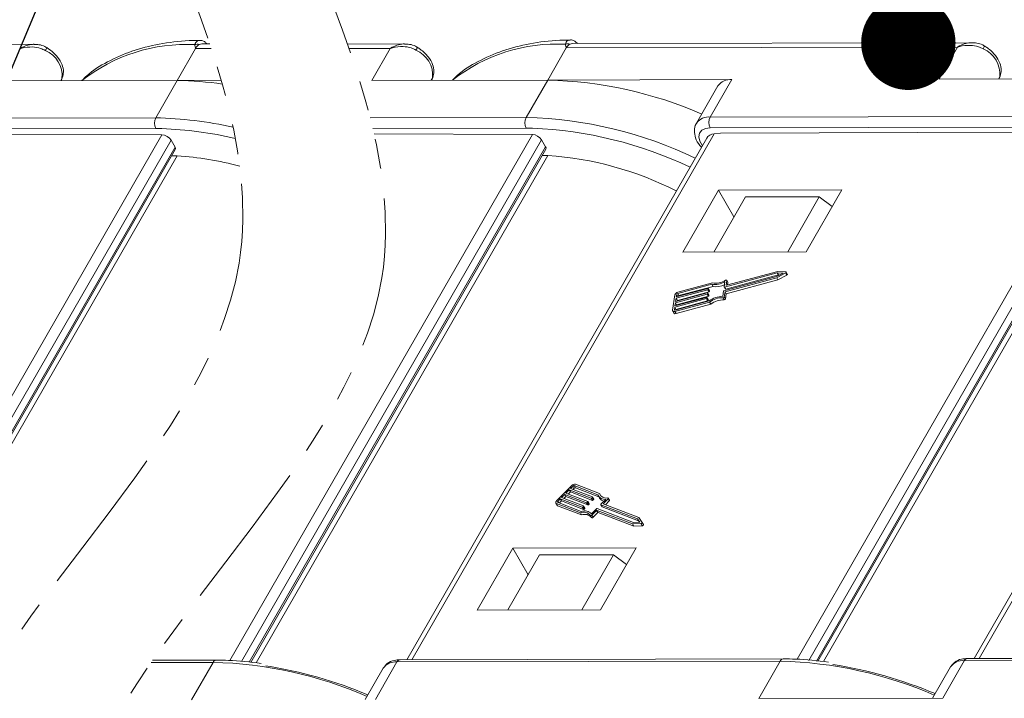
# Model space of a CAD drawing. Header units: millimetres. Extents: x 2816 to 3738, y -75 to 577.
# Tile 45 of 49: x 3498 to 3550, y 424 to 460. Entities that reach past the tile are written whole.
import ezdxf

# ---------------------------------------------------------------- set-up
doc = ezdxf.new("R2010")
doc.units = ezdxf.units.MM
doc.linetypes.add('PHANTOM2', pattern=[31.75, 15.875, -3.175, 3.175, -3.175, 3.175, -3.175])
doc.styles.get("Standard").update_dxf_attribs({"font": '仿宋_GB2312.ttf', "width": 0.8})
doc.dimstyles.new('ISO-25.1', dxfattribs={"dimtxt": 6, "dimasz": 5, "dimexe": 3.5, "dimexo": 0.625, "dimgap": 1.5, "dimtad": 1, "dimtoh": 1, "dimdsep": 46, "dimtxsty": 'Standard', "dimcen": 2.5, "dimadec": 0, "dimazin": 0, "dimtfac": 1, "dimtmove": 0, "dimatfit": 3, "dimfxl": 0, "dimarcsym": 0})

msp = doc.modelspace()

# ---------------------------------------------------------------- linework, layer by layer
at = {"color": 7, "linetype": 'Continuous', "lineweight": 15}
for p, q in [((3498.834, 458.319), (3477.685, 458.272)), ((3507.405, 458.104), (3506.429, 456.405)), ((3508.232, 458.106), (3507.405, 458.104)), ((3508.153, 458.34), (3507.732, 458.339)), ((3518.465, 458.339), (3515.452, 458.332)), ((3517.717, 458.103), (3515.534, 458.098)), ((3516.74, 456.404), (3517.717, 458.103)), ((3527.036, 458.124), (3526.06, 456.425)), ((3547.763, 458.17), (3527.036, 458.124)), ((3548.511, 458.406), (3527.362, 458.359)), ((3546.787, 456.471), (3547.763, 458.17)), ((3497.11, 456.384), (3506.429, 456.405)), ((3500.327, 456.512), (3500.257, 456.391)), ((3500.279, 456.391), (3500.327, 456.512)), ((3500.283, 456.391), (3500.344, 456.548)), ((3500.344, 456.548), (3500.327, 456.512)), ((3506.429, 456.405), (3505.29, 454.422)), ((3508.762, 456.41), (3506.429, 456.405)), ((3516.74, 456.404), (3526.06, 456.425)), ((3519.957, 456.532), (3519.887, 456.411)), ((3519.91, 456.411), (3519.957, 456.532)), ((3519.913, 456.411), (3519.974, 456.568)), ((3519.974, 456.568), (3519.957, 456.532)), ((3526.06, 456.425), (3524.921, 454.442)), ((3535.806, 456.446), (3526.06, 456.425)), ((3535.806, 456.446), (3534.667, 454.464)), ((3546.787, 456.471), (3556.106, 456.491)), ((3550.003, 456.599), (3549.934, 456.478)), ((3549.956, 456.478), (3550.003, 456.599)), ((3549.959, 456.478), (3550.021, 456.635)), ((3550.021, 456.635), (3550.003, 456.599)), ((3535.074, 456.113), (3533.935, 454.131)), ((3484.99, 454.377), (3505.29, 454.422)), ((3516.658, 454.424), (3524.921, 454.442)), ((3534.667, 454.464), (3554.967, 454.509)), ((3505.292, 453.857), (3484.991, 453.812)), ((3505.612, 453.854), (3505.292, 453.857)), ((3524.922, 453.877), (3516.797, 453.859)), ((3525.242, 453.874), (3524.922, 453.877)), ((3554.968, 453.943), (3534.668, 453.898)), ((3489.593, 425.636), (3505.613, 453.52)), ((3506.102, 453.236), (3490.213, 425.58)), ((3505.613, 453.52), (3495.985, 453.553)), ((3506.316, 452.869), (3506.102, 453.236)), ((3509.223, 425.656), (3525.243, 453.54)), ((3525.733, 453.256), (3509.843, 425.6)), ((3525.243, 453.54), (3516.863, 453.569)), ((3534.48, 453.352), (3518.592, 425.698)), ((3534.88, 453.577), (3518.863, 425.698)), ((3525.946, 452.889), (3525.733, 453.256)), ((3535.21, 453.617), (3534.88, 453.577)), ((3535.21, 453.617), (3545.661, 453.64)), ((3539.27, 425.723), (3555.29, 453.606)), ((3555.779, 453.323), (3539.89, 425.666)), ((3555.29, 453.606), (3545.661, 453.64)), ((3564.526, 453.418), (3548.639, 425.764)), ((3564.926, 453.643), (3548.909, 425.765)), ((3490.616, 425.543), (3506.316, 452.869)), ((3490.693, 425.536), (3506.328, 452.749)), ((3510.247, 425.563), (3525.946, 452.889)), ((3510.324, 425.556), (3525.958, 452.769)), ((3540.293, 425.63), (3555.992, 452.956)), ((3540.37, 425.623), (3556.005, 452.836)), ((3506.431, 452.405), (3490.98, 425.51)), ((3526.062, 452.425), (3510.61, 425.53)), ((3556.108, 452.491), (3540.656, 425.597)), ((3535.102, 450.59), (3533.215, 447.305)), ((3534.848, 447.309), (3536.524, 450.226)), ((3541.634, 450.605), (3535.102, 450.59)), ((3535.922, 449.178), (3535.102, 450.59)), ((3540.443, 450.234), (3536.524, 450.226)), ((3538.767, 447.318), (3540.443, 450.234)), ((3539.747, 447.32), (3541.634, 450.605)), ((3541.13, 449.727), (3540.443, 450.234)), ((3533.215, 447.305), (3539.747, 447.32)), ((3535.389, 445.25), (3538.178, 446.003)), ((3538.209, 446.206), (3535.42, 445.454)), ((3535.448, 445.201), (3538.186, 445.94)), ((3538.274, 446.093), (3535.485, 445.341)), ((3538.238, 446.279), (3535.523, 445.546)), ((3538.178, 446.003), (3538.52, 446.193)), ((3538.186, 445.94), (3538.652, 446.198)), ((3538.186, 445.94), (3538.252, 445.827)), ((3538.52, 446.193), (3538.209, 446.206)), ((3538.209, 446.206), (3538.274, 446.093)), ((3538.661, 446.261), (3538.238, 446.279)), ((3538.252, 445.827), (3538.717, 446.085)), ((3538.336, 446.091), (3538.274, 446.093)), ((3538.652, 446.198), (3538.717, 446.085)), ((3538.748, 446.137), (3538.683, 446.25)), ((3534.747, 445.597), (3532.94, 445.11)), ((3534.786, 445.673), (3532.95, 445.177)), ((3534.813, 445.484), (3533.005, 444.997)), ((3534.747, 445.597), (3534.813, 445.484)), ((3535.399, 445.464), (3535.439, 445.727)), ((3535.4, 445.458), (3535.466, 445.345)), ((3535.42, 445.454), (3535.485, 445.341)), ((3535.502, 445.557), (3535.54, 445.803)), ((3535.502, 445.557), (3535.508, 445.546)), ((3535.513, 445.088), (3538.252, 445.827)), ((3535.603, 445.703), (3535.538, 445.816)), ((3535.54, 445.803), (3535.605, 445.69)), ((3535.586, 445.563), (3535.605, 445.69)), ((3532.796, 445.038), (3532.671, 444.224)), ((3532.795, 444.452), (3534.473, 444.905)), ((3534.499, 445.075), (3532.821, 444.622)), ((3532.831, 444.69), (3534.509, 445.143)), ((3534.535, 445.312), (3532.857, 444.86)), ((3532.868, 444.927), (3534.546, 445.38)), ((3532.888, 445.063), (3532.868, 444.927)), ((3534.564, 444.962), (3532.886, 444.509)), ((3532.888, 445.063), (3532.954, 444.951)), ((3534.601, 445.199), (3532.923, 444.747)), ((3532.94, 445.11), (3533.005, 444.997)), ((3534.493, 444.895), (3534.488, 444.861)), ((3534.558, 444.788), (3534.492, 444.901)), ((3534.493, 444.895), (3534.559, 444.782)), ((3534.499, 445.075), (3534.564, 444.962)), ((3534.53, 445.132), (3534.525, 445.098)), ((3534.525, 445.098), (3534.59, 444.985)), ((3534.594, 445.026), (3534.529, 445.139)), ((3534.53, 445.132), (3534.595, 445.019)), ((3534.535, 445.312), (3534.601, 445.199)), ((3534.566, 445.37), (3534.561, 445.336)), ((3534.561, 445.336), (3534.627, 445.223)), ((3534.631, 445.263), (3534.565, 445.376)), ((3534.566, 445.37), (3534.632, 445.257)), ((3534.595, 445.019), (3534.59, 444.985)), ((3534.632, 445.257), (3534.627, 445.223)), ((3535.323, 444.964), (3535.363, 445.227)), ((3535.336, 444.89), (3535.402, 444.777)), ((3535.407, 444.938), (3535.448, 445.201)), ((3535.407, 444.938), (3535.473, 444.825)), ((3535.448, 445.201), (3535.513, 445.088)), ((3535.473, 444.825), (3535.513, 445.088)), ((3532.784, 444.384), (3532.764, 444.249)), ((3534.462, 444.837), (3532.784, 444.384)), ((3532.784, 444.384), (3532.85, 444.271)), ((3532.794, 444.159), (3534.63, 444.655)), ((3532.821, 444.622), (3532.795, 444.452)), ((3532.805, 444.227), (3534.612, 444.715)), ((3532.821, 444.622), (3532.886, 444.509)), ((3532.857, 444.86), (3532.831, 444.69)), ((3534.528, 444.724), (3532.85, 444.271)), ((3532.857, 444.86), (3532.923, 444.747)), ((3532.86, 444.046), (3534.696, 444.542)), ((3532.886, 444.509), (3532.881, 444.476)), ((3532.923, 444.747), (3532.918, 444.713)), ((3534.462, 444.837), (3534.528, 444.724)), ((3534.488, 444.861), (3534.554, 444.748)), ((3534.559, 444.782), (3534.554, 444.748)), ((3534.63, 444.655), (3534.696, 444.542)), ((3532.677, 444.184), (3532.743, 444.071)), ((3532.764, 444.249), (3532.776, 444.227)), ((3532.794, 444.159), (3532.86, 444.046)), ((3532.85, 444.271), (3532.845, 444.238)), ((3528.8, 434.507), (3527.529, 434.996)), ((3527.332, 434.931), (3526.52, 434.115)), ((3526.956, 434.464), (3526.787, 434.294)), ((3528.118, 434.018), (3526.956, 434.464)), ((3526.956, 434.464), (3527.022, 434.351)), ((3527.193, 434.702), (3527.024, 434.532)), ((3527.024, 434.532), (3528.185, 434.086)), ((3527.259, 434.589), (3527.153, 434.483)), ((3528.354, 434.256), (3527.193, 434.702)), ((3527.193, 434.702), (3527.259, 434.589)), ((3528.42, 434.143), (3527.259, 434.589)), ((3527.396, 434.906), (3527.261, 434.77)), ((3527.261, 434.77), (3528.422, 434.324)), ((3527.462, 434.793), (3527.389, 434.721)), ((3527.396, 434.906), (3527.462, 434.793)), ((3528.712, 434.447), (3527.462, 434.928)), ((3527.462, 434.928), (3527.527, 434.815)), ((3528.763, 434.339), (3527.527, 434.815)), ((3528.8, 434.507), (3528.866, 434.394)), ((3526.484, 434.001), (3526.549, 433.888)), ((3526.515, 433.976), (3527.785, 433.487)), ((3526.515, 433.976), (3526.58, 433.863)), ((3526.582, 434.044), (3527.833, 433.563)), ((3526.72, 434.226), (3526.584, 434.09)), ((3526.584, 434.09), (3526.619, 434.03)), ((3526.785, 434.113), (3526.679, 434.007)), ((3527.881, 433.78), (3526.72, 434.226)), ((3526.72, 434.226), (3526.785, 434.113)), ((3527.946, 433.667), (3526.785, 434.113)), ((3526.787, 434.294), (3527.949, 433.848)), ((3527.022, 434.351), (3526.916, 434.245)), ((3528.183, 433.905), (3527.022, 434.351)), ((3528.118, 434.018), (3528.183, 433.905)), ((3528.184, 434.062), (3528.151, 434.028)), ((3528.151, 434.028), (3528.216, 433.915)), ((3528.184, 434.062), (3528.25, 433.949)), ((3528.256, 433.968), (3528.19, 434.081)), ((3528.25, 433.949), (3528.216, 433.915)), ((3528.354, 434.256), (3528.42, 434.143)), ((3528.421, 434.3), (3528.387, 434.266)), ((3528.387, 434.266), (3528.453, 434.153)), ((3528.421, 434.3), (3528.487, 434.187)), ((3528.493, 434.206), (3528.427, 434.319)), ((3528.487, 434.187), (3528.453, 434.153)), ((3528.741, 434.377), (3528.807, 434.264)), ((3528.87, 434.376), (3528.866, 434.394)), ((3528.877, 433.937), (3529.138, 434.2)), ((3528.991, 433.964), (3529.253, 434.227)), ((3530.887, 433.235), (3528.991, 433.964)), ((3529.12, 433.914), (3529.319, 434.114)), ((3529.253, 434.227), (3529.319, 434.114)), ((3529.331, 434.151), (3529.265, 434.264)), ((3526.58, 433.863), (3527.851, 433.374)), ((3527.785, 433.487), (3527.851, 433.374)), ((3527.881, 433.78), (3527.946, 433.667)), ((3527.948, 433.824), (3527.914, 433.79)), ((3527.914, 433.79), (3527.979, 433.677)), ((3527.948, 433.824), (3528.013, 433.711)), ((3528.019, 433.73), (3527.954, 433.843)), ((3528.013, 433.711), (3527.979, 433.677)), ((3528.378, 433.436), (3528.64, 433.699)), ((3528.392, 433.361), (3528.636, 433.607)), ((3528.457, 433.248), (3528.702, 433.494)), ((3528.636, 433.607), (3528.702, 433.494)), ((3528.669, 433.617), (3530.548, 432.895)), ((3528.669, 433.617), (3528.735, 433.504)), ((3528.673, 433.71), (3530.603, 432.968)), ((3528.735, 433.504), (3530.614, 432.782)), ((3528.871, 433.918), (3528.936, 433.805)), ((3530.806, 433.172), (3528.876, 433.914)), ((3528.876, 433.914), (3528.941, 433.801)), ((3530.871, 433.059), (3528.941, 433.801)), ((3528.315, 433.348), (3528.381, 433.235)), ((3528.392, 433.361), (3528.457, 433.248)), ((3530.548, 432.895), (3530.994, 432.915)), ((3530.548, 432.895), (3530.614, 432.782)), ((3530.603, 432.968), (3530.931, 432.983)), ((3530.931, 432.983), (3530.806, 433.172)), ((3530.806, 433.172), (3530.871, 433.059)), ((3530.922, 432.982), (3530.871, 433.059)), ((3531.056, 432.978), (3530.887, 433.235)), ((3530.994, 432.915), (3531.06, 432.802)), ((3531.122, 432.864), (3531.057, 432.977)), ((3530.614, 432.782), (3531.06, 432.802)), ((3524.202, 431.617), (3522.315, 428.332)), ((3530.734, 431.632), (3524.202, 431.617)), ((3525.021, 430.205), (3524.202, 431.617)), ((3528.846, 428.347), (3530.734, 431.632)), ((3525.623, 431.253), (3523.948, 428.336)), ((3529.542, 431.261), (3525.623, 431.253)), ((3529.542, 431.261), (3527.867, 428.345)), ((3530.229, 430.754), (3529.542, 431.261)), ((3522.315, 428.332), (3528.846, 428.347)), ((3508.489, 425.675), (3505.127, 425.668)), ((3518.072, 425.58), (3538.372, 425.625)), ((3538.535, 425.742), (3518.235, 425.697)), ((3537.233, 423.642), (3538.372, 425.625)), ((3546.979, 423.664), (3548.118, 425.646)), ((3548.118, 425.646), (3568.418, 425.691)), ((3568.582, 425.809), (3548.281, 425.764)), ((3505.046, 425.551), (3508.326, 425.558)), ((3507.187, 423.576), (3508.326, 425.558)), ((3517.34, 425.247), (3516.392, 423.596)), ((3516.933, 423.597), (3518.072, 425.58)), ((3547.386, 425.313), (3546.438, 423.663)), ((3546.979, 423.664), (3537.233, 423.642))]:
    msp.add_line(p, q, dxfattribs=at)
at = {"color": 7, "linetype": 'Continuous', "lineweight": 15, "flags": 128}
for points in [[(3534.668, 453.898), (3534.413, 453.864), (3534.219, 453.764), (3534.099, 453.608), (3534.064, 453.407), (3534.117, 453.178), (3534.247, 452.946)], [(3538.652, 446.198), (3538.664, 446.207), (3538.674, 446.216), (3538.681, 446.227), (3538.685, 446.237), (3538.684, 446.246), (3538.68, 446.254), (3538.672, 446.259), (3538.661, 446.261)], [(3538.717, 446.085), (3538.73, 446.094), (3538.74, 446.103), (3538.747, 446.114), (3538.75, 446.124), (3538.75, 446.133), (3538.748, 446.137)], [(3535.42, 445.454), (3535.415, 445.453), (3535.411, 445.452), (3535.407, 445.453), (3535.404, 445.454), (3535.402, 445.456), (3535.4, 445.458), (3535.399, 445.461), (3535.399, 445.464)], [(3535.54, 445.803), (3535.54, 445.811), (3535.537, 445.817), (3535.531, 445.822), (3535.523, 445.825), (3535.513, 445.826), (3535.501, 445.825), (3535.49, 445.821), (3535.478, 445.815)], [(3535.523, 445.546), (3535.518, 445.545), (3535.514, 445.545), (3535.51, 445.546), (3535.507, 445.547), (3535.505, 445.549), (3535.503, 445.551), (3535.502, 445.554), (3535.502, 445.557)], [(3535.605, 445.69), (3535.605, 445.698), (3535.603, 445.703)], [(3534.473, 444.905), (3534.477, 444.906), (3534.482, 444.906), (3534.485, 444.906), (3534.488, 444.905), (3534.491, 444.903), (3534.493, 444.901), (3534.493, 444.898), (3534.493, 444.895)], [(3534.509, 445.143), (3534.514, 445.144), (3534.518, 445.144), (3534.522, 445.143), (3534.525, 445.142), (3534.527, 445.14), (3534.529, 445.138), (3534.53, 445.135), (3534.53, 445.132)], [(3534.546, 445.38), (3534.55, 445.381), (3534.554, 445.381), (3534.558, 445.381), (3534.561, 445.38), (3534.564, 445.378), (3534.565, 445.376), (3534.566, 445.373), (3534.566, 445.37)], [(3532.671, 444.224), (3532.671, 444.205), (3532.676, 444.188), (3532.686, 444.174), (3532.701, 444.163), (3532.72, 444.156), (3532.742, 444.153), (3532.767, 444.154), (3532.794, 444.159)], [(3532.764, 444.249), (3532.763, 444.242), (3532.765, 444.237), (3532.768, 444.232), (3532.773, 444.228), (3532.78, 444.226), (3532.787, 444.225), (3532.796, 444.226), (3532.805, 444.227)], [(3526.52, 434.115), (3526.502, 434.094), (3526.489, 434.073), (3526.48, 434.052), (3526.477, 434.032), (3526.479, 434.014), (3526.486, 433.998), (3526.498, 433.985), (3526.515, 433.976)], [(3526.584, 434.09), (3526.578, 434.083), (3526.574, 434.076), (3526.571, 434.069), (3526.57, 434.063), (3526.57, 434.057), (3526.573, 434.051), (3526.577, 434.047), (3526.582, 434.044)], [(3528.185, 434.086), (3528.188, 434.084), (3528.19, 434.082), (3528.191, 434.079), (3528.192, 434.076), (3528.191, 434.073), (3528.19, 434.069), (3528.187, 434.066), (3528.184, 434.062)], [(3528.422, 434.324), (3528.425, 434.322), (3528.427, 434.32), (3528.428, 434.317), (3528.428, 434.314), (3528.428, 434.311), (3528.426, 434.307), (3528.424, 434.304), (3528.421, 434.3)], [(3528.876, 433.914), (3528.873, 433.916), (3528.871, 433.918), (3528.87, 433.92), (3528.869, 433.923), (3528.87, 433.927), (3528.871, 433.93), (3528.874, 433.934), (3528.877, 433.937)], [(3529.253, 434.227), (3529.261, 434.235), (3529.265, 434.244), (3529.268, 434.253), (3529.267, 434.261), (3529.263, 434.267), (3529.257, 434.272), (3529.248, 434.275), (3529.238, 434.275)], [(3529.319, 434.114), (3529.326, 434.122), (3529.331, 434.131), (3529.333, 434.14), (3529.332, 434.148), (3529.331, 434.151)], [(3527.949, 433.848), (3527.951, 433.846), (3527.953, 433.844), (3527.955, 433.841), (3527.955, 433.838), (3527.954, 433.835), (3527.953, 433.831), (3527.951, 433.828), (3527.948, 433.824)], [(3528.315, 433.348), (3528.32, 433.342), (3528.328, 433.338), (3528.337, 433.337), (3528.348, 433.338), (3528.36, 433.341), (3528.371, 433.346), (3528.382, 433.353), (3528.392, 433.361)], [(3528.381, 433.235), (3528.386, 433.229), (3528.393, 433.225), (3528.403, 433.224), (3528.414, 433.225), (3528.425, 433.228), (3528.437, 433.233), (3528.448, 433.24), (3528.457, 433.248)], [(3530.994, 432.915), (3531.007, 432.917), (3531.021, 432.922), (3531.033, 432.93), (3531.045, 432.939), (3531.053, 432.949), (3531.058, 432.96), (3531.059, 432.97), (3531.056, 432.978)], [(3531.06, 432.802), (3531.073, 432.804), (3531.086, 432.809), (3531.099, 432.817), (3531.11, 432.826), (3531.119, 432.836), (3531.123, 432.847), (3531.125, 432.857), (3531.122, 432.864)]]:
    msp.add_lwpolyline(points, dxfattribs=at)
at = {"color": 7, "linetype": 'Continuous', "lineweight": 15}
for centre, radius, start, end in [((3498.848, 458.385), 0.712, 326.4517, 340.1209), ((3498.878, 456.65), 1.455, 354.5664, 67.2376), ((3506.902, 449.411), 8.902, 87.0125, 128.3365), ((3507.489, 457.973), 0.35, 71.5241, 110.4784), ((3507.85, 457.869), 0.503, 119.9328, 152.1961), ((3507.733, 458.056), 0.283, 90.3832, 118.3046), ((3518.478, 458.405), 0.712, 326.4517, 340.1209), ((3518.508, 456.67), 1.455, 354.5664, 67.2376), ((3526.533, 449.431), 8.902, 87.0125, 128.3365), ((3527.119, 457.993), 0.35, 71.5241, 110.4784), ((3527.481, 457.889), 0.503, 119.9328, 152.1961), ((3527.364, 458.076), 0.283, 90.3832, 118.3046), ((3548.524, 458.472), 0.712, 326.4517, 340.1209), ((3548.555, 456.737), 1.455, 354.5664, 67.2376), ((3505.895, 434.608), 21.803, 82.2943, 88.596), ((3525.526, 434.628), 21.803, 66.5041, 88.596), ((3535.722, 455.659), 0.792, 83.9702, 144.9679), ((3505.837, 454.141), 0.615, 152.7297, 207.5188), ((3504.713, 432.315), 22.115, 77.7956, 88.5043), ((3525.467, 454.161), 0.615, 152.7297, 207.5188), ((3524.344, 432.335), 22.115, 64.4795, 88.5043), ((3534.585, 453.67), 0.798, 84.1067, 143.5228), ((3535.213, 454.182), 0.615, 152.7297, 207.5188), ((3504.739, 432.437), 21.435, 77.1482, 87.6672), ((3524.37, 432.457), 21.435, 64.516, 87.6672), ((3505.854, 438.225), 14.191, 87.6689, 88.8658), ((3505.291, 435.021), 17.421, 75.2065, 86.2488), ((3525.485, 438.245), 14.191, 87.6689, 88.8658), ((3524.922, 435.041), 17.421, 62.866, 86.2488), ((3534.909, 446.646), 1.061, 261.1913, 299.9652), ((3534.954, 446.608), 0.95, 259.8133, 303.4569), ((3534.975, 446.496), 1.024, 260.8827, 295.4804), ((3532.995, 444.973), 0.209, 102.2529, 161.8162), ((3532.955, 445.041), 0.0698, 102.2529, 161.8162), ((3533.02, 444.928), 0.0698, 102.2529, 161.8162), ((3534.491, 445.109), 0.0349, 282.2529, 341.8162), ((3534.528, 445.347), 0.0349, 282.2529, 341.8162), ((3534.557, 444.996), 0.0349, 282.2529, 341.8162), ((3534.586, 445.021), 0.00967, 349.0563, 29.2875), ((3534.593, 445.234), 0.0349, 282.2529, 341.8162), ((3535.377, 443.673), 1.293, 92.3955, 126.2747), ((3535.312, 443.784), 1.106, 88.7409, 128.0528), ((3534.622, 445.258), 0.00967, 349.0563, 29.2875), ((3535.339, 444.961), 0.0716, 267.5104, 341.2122), ((3535.396, 445.216), 0.0349, 102.2529, 161.8162), ((3535.478, 445.356), 0.0168, 221.6755, 294.2872), ((3534.455, 444.872), 0.0349, 282.2529, 341.8162), ((3534.521, 444.759), 0.0349, 282.2529, 341.8162), ((3534.549, 444.783), 0.00967, 349.0563, 29.2875), ((3535.378, 443.671), 1.106, 88.7409, 128.0528), ((3535.405, 444.848), 0.0716, 267.5104, 341.2122), ((3532.818, 444.138), 0.101, 221.6755, 294.2872), ((3527.487, 434.791), 0.209, 78.4324, 137.9957), ((3527.448, 434.859), 0.0698, 78.4324, 137.9957), ((3527.513, 434.746), 0.0698, 78.4324, 137.9957), ((3529.146, 434.631), 0.367, 199.6453, 284.4409), ((3528.125, 434.052), 0.0349, 258.4324, 317.9957), ((3528.24, 433.963), 0.0168, 305.9614, 18.5731), ((3528.361, 434.29), 0.0349, 258.4324, 317.9957), ((3528.427, 434.177), 0.0349, 258.4324, 317.9957), ((3528.477, 434.201), 0.0168, 305.9614, 18.5731), ((3529.082, 434.594), 0.398, 201.6581, 278.1138), ((3529.108, 434.455), 0.356, 212.2867, 259.4413), ((3526.599, 433.918), 0.058, 210.9611, 251.1923), ((3527.953, 433.047), 0.471, 39.6341, 110.8073), ((3527.997, 433.033), 0.555, 46.6309, 107.2395), ((3527.888, 433.814), 0.0349, 258.4324, 317.9957), ((3527.953, 433.701), 0.0349, 258.4324, 317.9957), ((3528.003, 433.725), 0.0168, 305.9614, 18.5731), ((3528.19, 433.939), 0.0349, 258.4324, 317.9957), ((3528.662, 433.583), 0.0349, 78.4324, 137.9957), ((3528.666, 433.676), 0.0349, 78.4324, 137.9957), ((3528.728, 433.47), 0.0349, 78.4324, 137.9957), ((3528.944, 433.81), 0.00967, 210.9611, 251.1923), ((3528.018, 432.934), 0.471, 39.6341, 110.8073), ((3508.503, 425.484), 0.192, 94.1665, 157.3778), ((3518.255, 425.497), 0.201, 95.8172, 155.7418), ((3538.549, 425.551), 0.192, 94.1665, 157.3778), ((3537.838, 403.828), 21.803, 66.5041, 88.596), ((3548.035, 424.859), 0.792, 83.9702, 144.9679), ((3548.302, 425.564), 0.201, 95.8172, 155.7418), ((3507.792, 403.762), 21.803, 66.5041, 88.596), ((3507.607, 402.742), 22.902, 67.0711, 81.1822), ((3517.989, 424.792), 0.792, 83.9702, 144.9679), ((3537.653, 402.809), 22.902, 67.0711, 81.1822)]:
    msp.add_arc(centre, radius, start, end, dxfattribs=at)
for centre, major_axis, ratio, start_param, end_param in [((3505.777, 453.237), (-0.346, 0.201), 0.573593, 3.9303, 5.501096), ((3525.407, 453.257), (-0.346, 0.201), 0.573593, 3.9303, 5.501096), ((3535.207, 453.012), (-0.75, 0.294), 0.653837, 5.400501, 6.185818), ((3506.12, 452.87), (-0.207, 0.121), 0.573593, 3.14482, 3.9303), ((3525.751, 452.89), (-0.207, 0.121), 0.573593, 3.14482, 3.9303)]:
    msp.add_ellipse(centre, major_axis=major_axis, ratio=ratio, start_param=start_param, end_param=end_param, dxfattribs=at)
at = {"color": 3, "linetype": 'PHANTOM2', "lineweight": 9, "ltscale": 0.5}
for points in [[(3505.127, 466.019), (3509.703, 446.717), (3492.91, 416.745), (3499.5, 393.362)], [(3512.692, 465.243), (3517.269, 445.941), (3500.476, 415.969), (3507.065, 392.586)]]:
    msp.add_spline(points, degree=3, dxfattribs=at)
at = {"color": 7, "linetype": 'Continuous', "lineweight": 15}
for points, knots in [([(3507.62, 458.529), (3507.432, 458.526), (3506.688, 458.513), (3505.461, 458.355), (3504.005, 457.986), (3502.726, 457.413), (3501.843, 456.876), (3501.463, 456.481), (3501.379, 456.394)], [0, 0, 0, 0, 0.073209, 0.290651, 0.508228, 0.724879, 0.93937, 1, 1, 1, 1]), ([(3507.366, 458.301), (3507.371, 458.321), (3507.386, 458.382), (3507.447, 458.471), (3507.533, 458.533), (3507.598, 458.527), (3507.619, 458.525)], [0, 0, 0, 0, 0.1466446, 0.4487995, 0.8222075, 1, 1, 1, 1]), ([(3507.997, 458.339), (3507.957, 458.383), (3507.873, 458.475), (3507.73, 458.537), (3507.642, 458.528), (3507.618, 458.526)], [0, 0, 0, 0, 0.401699, 0.835997, 1, 1, 1, 1]), ([(3527.25, 458.549), (3527.063, 458.546), (3526.318, 458.533), (3525.092, 458.375), (3523.636, 458.006), (3522.356, 457.433), (3521.474, 456.896), (3521.093, 456.501), (3521.01, 456.414)], [0, 0, 0, 0, 0.073209, 0.290651, 0.508228, 0.724879, 0.93937, 1, 1, 1, 1]), ([(3526.997, 458.321), (3527.002, 458.341), (3527.016, 458.403), (3527.077, 458.491), (3527.163, 458.553), (3527.228, 458.547), (3527.249, 458.545)], [0, 0, 0, 0, 0.146645, 0.448799, 0.822208, 1, 1, 1, 1]), ([(3527.627, 458.359), (3527.587, 458.403), (3527.504, 458.495), (3527.361, 458.557), (3527.273, 458.548), (3527.249, 458.546)], [0, 0, 0, 0, 0.401699, 0.835997, 1, 1, 1, 1]), ([(3498.846, 458.318), (3498.842, 458.318), (3498.818, 458.321), (3498.681, 458.311), (3498.494, 458.278), (3498.306, 458.203), (3498.22, 458.16), (3498.171, 458.134), (3498.144, 458.118), (3498.12, 458.104), (3498.105, 458.095), (3498.096, 458.09), (3498.09, 458.086), (3498.088, 458.084), (3498.086, 458.083)], [0, 0, 0, 0, 0.015472, 0.093947, 0.519913, 0.724869, 0.839405, 0.872969, 0.925345, 0.956074, 0.974144, 0.99007, 0.992381, 1, 1, 1, 1]), ([(3498.086, 458.083), (3498.088, 458.084), (3498.097, 458.086), (3498.127, 458.096), (3498.164, 458.106), (3498.374, 458.16), (3498.719, 458.2), (3499.151, 458.14), (3499.361, 458.033), (3499.441, 457.992)], [0, 0, 0, 0, 0.0050875, 0.0203691, 0.0708073, 0.0890863, 0.5003107, 0.809226, 1, 1, 1, 1]), ([(3499.512, 458.134), (3499.482, 458.156), (3499.362, 458.242), (3499.128, 458.307), (3498.932, 458.307), (3498.846, 458.307)], [0, 0, 0, 0, 0.158147, 0.632476, 1, 1, 1, 1]), ([(3500.344, 456.548), (3500.371, 456.651), (3500.429, 456.875), (3500.343, 457.258), (3500.104, 457.665), (3499.788, 457.967), (3499.569, 458.11), (3499.517, 458.143)], [0, 0, 0, 0, 0.17956, 0.389755, 0.635768, 0.914648, 1, 1, 1, 1]), ([(3507.405, 458.104), (3507.405, 458.105), (3507.391, 458.157), (3507.372, 458.221), (3507.367, 458.289), (3507.366, 458.301)], [0, 0, 0, 0, 0.012087, 0.82463, 1, 1, 1, 1]), ([(3518.477, 458.338), (3518.473, 458.338), (3518.449, 458.341), (3518.312, 458.331), (3518.125, 458.298), (3517.936, 458.223), (3517.85, 458.18), (3517.802, 458.154), (3517.774, 458.138), (3517.75, 458.124), (3517.735, 458.115), (3517.727, 458.11), (3517.721, 458.106), (3517.718, 458.104), (3517.717, 458.103)], [0, 0, 0, 0, 0.015472, 0.093947, 0.519913, 0.724869, 0.839405, 0.872969, 0.925345, 0.956074, 0.974144, 0.99007, 0.992381, 1, 1, 1, 1]), ([(3517.717, 458.103), (3517.719, 458.104), (3517.727, 458.107), (3517.758, 458.116), (3517.794, 458.126), (3518.005, 458.18), (3518.349, 458.22), (3518.782, 458.16), (3518.991, 458.053), (3519.071, 458.012)], [0, 0, 0, 0, 0.005088, 0.020369, 0.070807, 0.089086, 0.500311, 0.809226, 1, 1, 1, 1]), ([(3519.142, 458.154), (3519.112, 458.176), (3518.992, 458.262), (3518.759, 458.327), (3518.562, 458.327), (3518.476, 458.327)], [0, 0, 0, 0, 0.158147, 0.632476, 1, 1, 1, 1]), ([(3519.974, 456.568), (3520.001, 456.671), (3520.059, 456.895), (3519.973, 457.278), (3519.735, 457.685), (3519.419, 457.987), (3519.199, 458.13), (3519.148, 458.163)], [0, 0, 0, 0, 0.17956, 0.389755, 0.635768, 0.914648, 1, 1, 1, 1]), ([(3527.036, 458.124), (3527.036, 458.125), (3527.021, 458.177), (3527.003, 458.241), (3526.998, 458.309), (3526.997, 458.321)], [0, 0, 0, 0, 0.012087, 0.82463, 1, 1, 1, 1]), ([(3548.523, 458.405), (3548.519, 458.405), (3548.495, 458.407), (3548.358, 458.398), (3548.171, 458.365), (3547.983, 458.29), (3547.896, 458.247), (3547.848, 458.221), (3547.82, 458.205), (3547.796, 458.191), (3547.781, 458.181), (3547.773, 458.176), (3547.767, 458.172), (3547.764, 458.171), (3547.763, 458.17)], [0, 0, 0, 0, 0.015472, 0.093947, 0.519913, 0.724869, 0.839405, 0.872969, 0.925345, 0.956074, 0.974144, 0.99007, 0.992381, 1, 1, 1, 1]), ([(3547.763, 458.17), (3547.765, 458.17), (3547.774, 458.173), (3547.804, 458.182), (3547.84, 458.192), (3548.051, 458.247), (3548.395, 458.287), (3548.828, 458.227), (3549.038, 458.119), (3549.118, 458.078)], [0, 0, 0, 0, 0.005088, 0.020369, 0.070807, 0.089086, 0.500311, 0.809226, 1, 1, 1, 1]), ([(3549.188, 458.221), (3549.158, 458.243), (3549.038, 458.329), (3548.805, 458.393), (3548.608, 458.394), (3548.523, 458.394)], [0, 0, 0, 0, 0.158147, 0.632476, 1, 1, 1, 1]), ([(3550.021, 456.635), (3550.047, 456.738), (3550.105, 456.962), (3550.019, 457.344), (3549.781, 457.752), (3549.465, 458.053), (3549.245, 458.196), (3549.194, 458.23)], [0, 0, 0, 0, 0.17956, 0.389755, 0.635768, 0.914648, 1, 1, 1, 1]), ([(3533.957, 454.145), (3533.943, 454.13), (3533.846, 454.022), (3533.807, 453.733), (3533.874, 453.348), (3534.016, 453.046), (3534.171, 452.9), (3534.203, 452.87)], [0, 0, 0, 0, 0.04539, 0.324809, 0.598218, 0.917418, 1, 1, 1, 1]), ([(3510.879, 425.505), (3510.294, 425.573), (3509.48, 425.667), (3508.707, 425.674), (3508.489, 425.675)], [0, 0, 0, 0, 0.718456, 1, 1, 1, 1]), ([(3518.235, 425.697), (3518.132, 425.69), (3517.885, 425.673), (3517.56, 425.537), (3517.421, 425.343), (3517.362, 425.261)], [0, 0, 0, 0, 0.291084, 0.698935, 1, 1, 1, 1]), ([(3540.926, 425.572), (3540.34, 425.64), (3539.526, 425.734), (3538.753, 425.74), (3538.535, 425.742)], [0, 0, 0, 0, 0.718456, 1, 1, 1, 1]), ([(3548.281, 425.764), (3548.178, 425.757), (3547.931, 425.74), (3547.606, 425.604), (3547.467, 425.41), (3547.408, 425.327)], [0, 0, 0, 0, 0.291084, 0.698935, 1, 1, 1, 1])]:
    msp.add_open_spline(points, degree=3, knots=knots, dxfattribs=at)

# ---------------------------------------------------------------- leaders
at = {"color": 5, "lineweight": 9}
for points in [[(3490.97, 441.224), (3513.893, 495.523), (3521.6, 495.523)], [(3545.158, 458.398), (3562.195, 495.672), (3569.902, 495.672)]]:
    msp.add_leader(points, dimstyle='ISO-25.1', override={"dimgap": 1.5, "dimtad": 0, "dimldrblk": 'Dot'}, dxfattribs=at)

doc.saveas('drawing.dxf')
